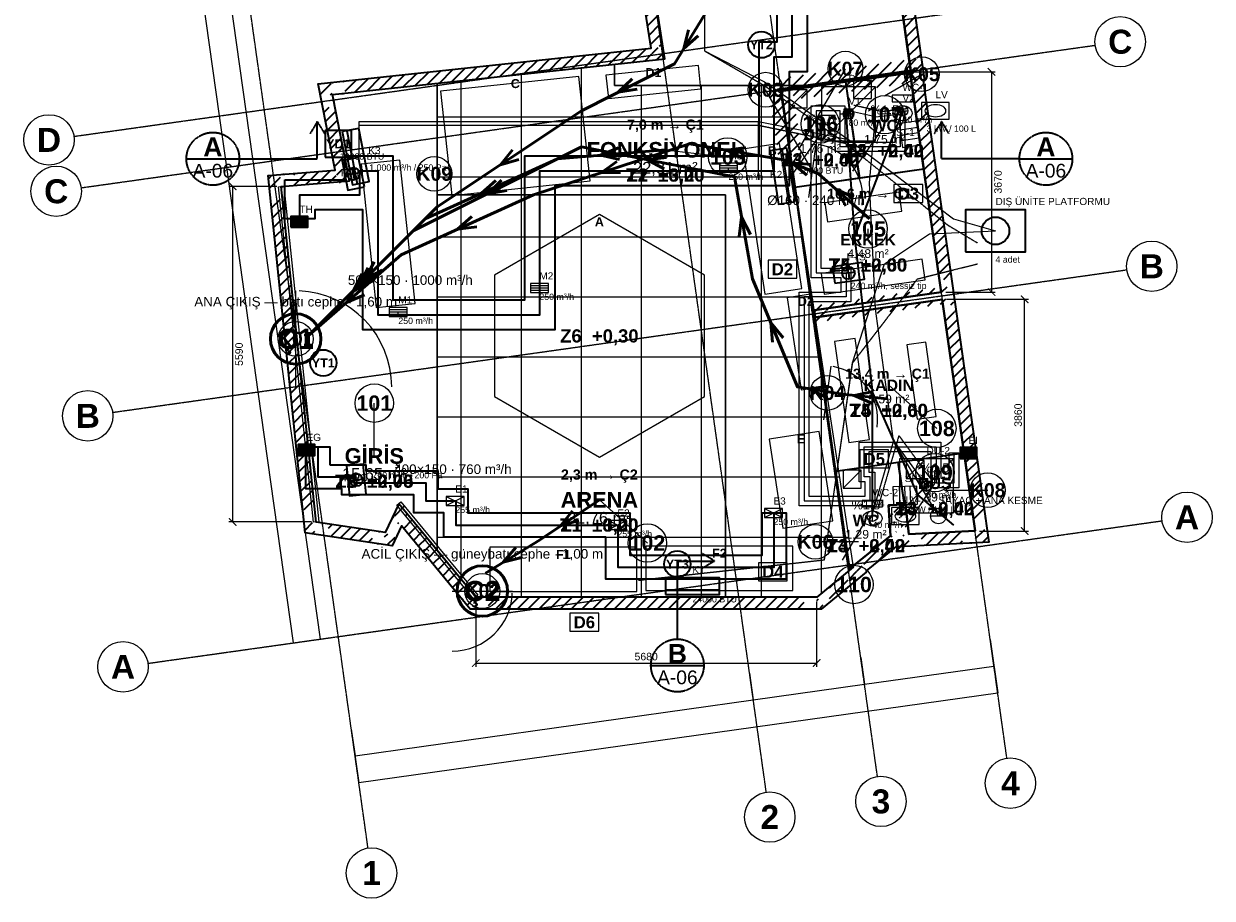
# Model space of a CAD drawing. Header units: millimetres. Extents: x -4770 to 15512, y -5017 to 16972.
# Tile 1 of 2: x -4291 to 15512, y -5017 to 9550. Entities that reach past the tile are written whole.
import ezdxf
from ezdxf.enums import TextEntityAlignment as Align

# ---------------------------------------------------------------- set-up
doc = ezdxf.new("R2010")
doc.units = ezdxf.units.MM
doc.linetypes.add('DASHDOT', pattern=[3.556, 2.54, -0.508, 0, -0.508])
doc.linetypes.add('DASHED', pattern=[1.524, 1.27, -0.254])
for name, color, linetype, lineweight in [('A-CEPHE', 5, 'Continuous', 25), ('A-DUVAR-MEVCUT', 8, 'Continuous', 35), ('A-DUVAR-YENI', 1, 'Continuous', 35), ('A-EKIPMAN', 9, 'Continuous', 18), ('A-KAPI', 8, 'Continuous', 18), ('A-KESIT-HAT', 1, 'DASHDOT', 35), ('A-MAHAL', 250, 'Continuous', 18), ('A-MOBILYA', 9, 'Continuous', 18), ('A-TAVAN-KAPAK', 150, 'Continuous', 18), ('A-TAVAN-SINIR', 150, 'Continuous', 25), ('A-TAVAN-YAZI', 150, 'Continuous', 13), ('A-YANGIN-EKIP', 1, 'Continuous', 35), ('A-YANGIN-KACIS', 3, 'Continuous', 50), ('A-YAZI', 7, 'Continuous', 13), ('A-ZEMIN-DERZ', 253, 'Continuous', 13), ('A-ZEMIN-SINIR', 30, 'Continuous', 25), ('A-ZEMIN-YAZI', 30, 'Continuous', 13), ('G-AKS-BALON', 8, 'Continuous', 25), ('G-AKS-HAT', 8, 'DASHDOT', 18), ('G-OLCU', 7, 'Continuous', 13), ('G-OLCU-ZINCIR', 7, 'Continuous', 13), ('M-HAVA-BESLEME', 3, 'Continuous', 35), ('M-HAVA-BRANSMAN', 3, 'DASHED', 18), ('M-HAVA-CIHAZ', 2, 'Continuous', 35), ('M-HAVA-EGZOZ', 1, 'Continuous', 35), ('M-HAVA-ISLAK', 6, 'Continuous', 25), ('M-HAVA-MENFEZ', 3, 'Continuous', 25), ('M-KLIMA-BAKIR', 4, 'Continuous', 25), ('M-KLIMA-DIS', 4, 'Continuous', 35), ('M-KLIMA-DRENAJ', 4, 'DASHED', 18), ('M-KLIMA-IC', 4, 'Continuous', 35), ('M-SIHHI-CIHAZ', 8, 'Continuous', 25), ('M-SIHHI-PIS', 8, 'Continuous', 35), ('M-SIHHI-SICAK', 30, 'DASHED', 25), ('M-SIHHI-TEMIZ', 5, 'Continuous', 25), ('M-YAZI', 7, 'Continuous', 13)]:
    doc.layers.add(name, color=color, linetype=linetype, lineweight=lineweight)
doc.styles.add('GYM', font='arial.ttf')
doc.styles.add('GYM-B', font='arialbd.ttf')
doc.styles.add('OpenSansCondensed-Light', font='OpenSansCondensed-Light.ttf')
doc.dimstyles.new('EZDXF', dxfattribs={"dimtxt": 0.25, "dimasz": 0.175, "dimexe": 0.375, "dimexo": 0.125, "dimgap": 0.1, "dimtad": 1, "dimlfac": 100, "dimzin": 12, "dimdsep": 46, "dimtxsty": 'OpenSansCondensed-Light', "dimblk": 'ARCHTICK', "dimcen": 2.5, "dimazin": 3, "dimtfac": 0.5, "dimtmove": 2, "dimatfit": 3})
doc.dimstyles.new('GYM-50', dxfattribs={"dimscale": 50, "dimtxt": 2.5, "dimasz": 2.5, "dimexe": 1.25, "dimexo": 1.5, "dimgap": 0.9, "dimtad": 1, "dimdec": 0, "dimtxsty": 'GYM', "dimblk": 'ARCHTICK', "dimcen": 2.5, "dimclrd": 7, "dimclre": 7, "dimclrt": 7, "dimazin": 3, "dimtfac": 1, "dimtmove": 0, "dimatfit": 3, "dimlwd": 18, "dimlwe": 13})

# ---------------------------------------------------------------- blocks, each defined once
blk = doc.blocks.new('_ARCHTICK')
at = {"color": 0, "linetype": 'BYBLOCK', "const_width": 0.15}
blk.add_lwpolyline([(-0.5, -0.5), (0.5, 0.5)], dxfattribs=at)
blk = doc.blocks.new('M_MENFEZ_BESLEME')
for p, q in [((-150, 40), (150, 40)), ((-150, 0), (150, 0)), ((-150, -40), (150, -40))]:
    blk.add_line(p, q)
blk.add_lwpolyline([(-150, -75), (150, -75), (150, 75), (-150, 75)], close=True)
at = {"style": 'GYM'}
for tag, p, height in [('KOD', (0, 140), 120), ('DEBI', (0, -200), 105)]:
    blk.add_attdef(tag, p, '', height=height, dxfattribs=at)
blk = doc.blocks.new('M_MENFEZ_EGZOZ')
for p, q in [((-150, -75), (150, 75)), ((-150, 75), (150, -75))]:
    blk.add_line(p, q)
blk.add_lwpolyline([(-150, -75), (150, -75), (150, 75), (-150, 75)], close=True)
at = {"style": 'GYM'}
for tag, p, height in [('KOD', (0, 140), 120), ('DEBI', (0, -200), 105)]:
    blk.add_attdef(tag, p, '', height=height, dxfattribs=at)
blk = doc.blocks.new('M_VALF')
for p, q in [((-90, 0), (90, 0)), ((0, -90), (0, 90))]:
    blk.add_line(p, q)
blk.add_circle((0, 0), 90)
at = {"style": 'GYM'}
for tag, p, height in [('KOD', (0, 150), 120), ('DEBI', (0, -200), 105)]:
    blk.add_attdef(tag, p, '', height=height, dxfattribs=at)
blk = doc.blocks.new('M_FAN')
for q in [(-105, 0), (0, 105), (105, 0), (0, -105)]:
    blk.add_line((0, 0), q)
blk.add_lwpolyline([(-250, -140), (250, -140), (250, 140), (-250, 140)], close=True)
blk.add_circle((0, 0), 105)
at = {"style": 'GYM'}
for tag, p, height in [('KOD', (0, 210), 120), ('TANIM', (0, -270), 105)]:
    blk.add_attdef(tag, p, '', height=height, dxfattribs=at)
blk = doc.blocks.new('M_PANJUR')
for p, q in [((-140, 64), (140, 64)), ((-140, 32), (140, 32)), ((-140, 0), (140, 0)), ((-140, -32), (140, -32)), ((-140, -64), (140, -64))]:
    blk.add_line(p, q)
blk.add_lwpolyline([(-140, -90), (140, -90), (140, 90), (-140, 90)], close=True)
at = {"style": 'GYM'}
blk.add_attdef('KOD', (0, 150), '', height=120, dxfattribs=at)
blk = doc.blocks.new('M_KLIMA_IC')
blk.add_line((-450, -60), (450, -60))
blk.add_lwpolyline([(-450, -140), (450, -140), (450, 140), (-450, 140)], close=True)
at = {"style": 'GYM'}
for tag, p, height in [('KOD', (0, 215), 120), ('KAPASITE', (0, -270), 105)]:
    blk.add_attdef(tag, p, '', height=height, dxfattribs=at)
blk = doc.blocks.new('M_KLIMA_DIS')
blk.add_lwpolyline([(-500, -350), (500, -350), (500, 350), (-500, 350)], close=True)
blk.add_circle((0, 0), 230)
at = {"style": 'GYM'}
for tag, p, height in [('KOD', (0, 430), 120), ('ADET', (0, -530), 105)]:
    blk.add_attdef(tag, p, '', height=height, dxfattribs=at)
blk = doc.blocks.new('M_KLOZET')
blk.add_lwpolyline([(-170, 150), (170, 150), (170, 260), (-170, 260)], close=True)
blk.add_ellipse((0, -40), major_axis=(160, 0), ratio=0.78)
at = {"style": 'GYM'}
blk.add_attdef('KOD', (0, 330), '', height=120, dxfattribs=at)
blk = doc.blocks.new('M_LAVABO')
blk.add_lwpolyline([(-230, -140), (230, -140), (230, 140), (-230, 140)], close=True)
blk.add_ellipse((0, 0), major_axis=(170, 0), ratio=0.62)
at = {"style": 'GYM'}
blk.add_attdef('KOD', (0, 210), '', height=120, dxfattribs=at)
blk = doc.blocks.new('M_DUS')
blk.add_line((-450, -450), (450, 450))
blk.add_lwpolyline([(-450, -450), (450, -450), (450, 450), (-450, 450)], close=True)
blk.add_circle((0, 0), 80)
at = {"style": 'GYM'}
blk.add_attdef('KOD', (0, 530), '', height=120, dxfattribs=at)
blk = doc.blocks.new('M_SUZGEC')
blk.add_lwpolyline([(-75, -75), (75, -75), (75, 75), (-75, 75)], close=True)
blk.add_circle((0, 0), 42)
blk = doc.blocks.new('M_ISITICI')
for p, q in [((-90, -150), (-90, 150)), ((0, -150), (0, 150)), ((90, -150), (90, 150))]:
    blk.add_line(p, q)
blk.add_lwpolyline([(-200, -150), (200, -150), (200, 150), (-200, 150)], close=True)
at = {"style": 'GYM'}
for tag, p, height in [('KOD', (0, 225), 120), ('GUC', (0, -285), 105)]:
    blk.add_attdef(tag, p, '', height=height, dxfattribs=at)
blk = doc.blocks.new('M_SAYAC')
blk.add_line((-130, 0), (130, 0))
blk.add_circle((0, 0), 130)
at = {"style": 'GYM'}
blk.add_attdef('KOD', (0, 200), '', height=120, dxfattribs=at)

msp = doc.modelspace()

# ---------------------------------------------------------------- hatches: boundary and pattern name
at = {"layer": 'A-DUVAR-MEVCUT'}
h = msp.add_hatch(dxfattribs=at)
h.set_pattern_fill('ANSI31', scale=40)
h.paths.add_polyline_path([(11012, 4959), (11563, 1104), (11760.98784, 1132.29865), (11209.98784, 4987.29865)])
h.paths.add_polyline_path([(11353, 1092.99729), (11563, 1104), (11532.98444, 1314), (11735.01704, 1314), (11773, 1048.25716), (11773, 914.72839), (11377.37373, 894), (11353, 894)])
h.paths.add_polyline_path([(11563, 1104), (10456, 1046), (10466.46442, 846.27395), (11573.46442, 904.27395)])
h.paths.add_polyline_path([(10432.29032, 1256), (10456, 1046), (10666, 1057.00271), (10666, 856.72839), (10278.39157, 836.42009), (10275.47486, 862.25383), (10246, 838.72565), (10246, 1256)])
h.paths.add_polyline_path([(10456, 1046), (10400, 1542), (10201.26266, 1519.56191), (10257.26266, 1023.56191)])
h.paths.add_polyline_path([(10190, 1332), (10190, 1534.60563), (10400, 1542), (10423.70968, 1332)])
h.paths.add_polyline_path([(10400, 1542), (10116, 1532), (10123.03789, 1332.12387), (10407.03789, 1342.12387)])
h.paths.add_polyline_path([(10326, 1322), (10129.89105, 1322), (10116, 1532), (10326, 1539.39437)])
h.paths.add_polyline_path([(10116, 1532), (10150, 1018), (10349.56388, 1031.20072), (10315.56388, 1545.20072)])
h.paths.add_polyline_path([(9940, 850.36842), (10150, 1018), (10136.10895, 1228), (10360, 1228), (10360, 840.69587), (10278.39157, 836.42009), (10275.47486, 862.25383), (10207.50852, 808), (9940, 808)])
h.paths.add_polyline_path([(10150, 1018), (9527.47436, 521.07164), (9652.24609, 364.7642), (10274.77173, 861.69256)])
h.paths.add_polyline_path([(9317.47436, 322.81752), (9531, 498), (9527.47436, 521.07164), (9737.47436, 688.70322), (9737.47436, 408.70048), (9618.47696, 311.07164), (9317.47436, 311.07164)])
h.paths.add_polyline_path([(9527.47436, 521.07164), (9531, 498), (9728.70495, 528.21182), (9725.17931, 551.28346)])
h.paths.add_polyline_path([(9321, 325.71005), (9531, 498), (9527.47436, 521.07164), (9741, 691.51754), (9741, 411.59301), (9590.35551, 288), (9321, 288)])
h.paths.add_polyline_path([(9531, 498), (8924, 0), (9050.85552, -154.62108), (9657.85552, 343.37892)])
h.paths.add_polyline_path([(9134, -86.40699), (8995.54426, -200), (8714, -200), (8714, 0), (8924, 0), (9134, 172.28995)])
h.paths.add_polyline_path([(8924, 0), (3241, 0), (3241, -200), (8924, -200)])
h.paths.add_polyline_path([(3067.59807, 210), (3241, 0), (3451, 0), (3451, -200), (3146.77475, -200), (3031, -59.78993), (3031, 210)])
h.paths.add_polyline_path([(3241, 0), (1957, 1555), (1802.78013, 1427.65703), (3086.78013, -127.34297)])
h.paths.add_polyline_path([(1858.5625, 1345), (1957, 1555), (2130.40193, 1345)])
h.paths.add_polyline_path([(1957, 1555), (1732, 1075), (1913.09179, 990.11322), (2138.09179, 1470.11322)])
h.paths.add_polyline_path([(1522, 904.11387), (1522, 1106.32697), (1732, 1075), (1830.4375, 1285), (1942, 1285), (1942, 1051.78408), (1854.44496, 865), (1784.19936, 865)])
h.paths.add_polyline_path([(1732, 1075), (579, 1247), (549.49132, 1049.18888), (1702.49132, 877.18888)])
h.paths.add_polyline_path([(557.26033, 1457), (579, 1247), (789, 1215.67303), (789, 1037), (631.19936, 1037), (396.03926, 1072.08026), (369, 1333.27294), (369, 1457)])
h.paths.add_polyline_path([(579, 1247), (0, 6840), (-198.93685, 6819.40561), (380.06315, 1226.40561)])
h.paths.add_polyline_path([(210, 6856.82218), (0, 6840), (21.73967, 6630), (-179.32916, 6630), (-210, 6926.27294), (-210, 7023.81848), (116.83741, 7050), (210, 7050)])
h.paths.add_polyline_path([(0, 6840), (1136, 6931), (1120.03003, 7130.36138), (-15.96997, 7039.36138)])
h.paths.add_polyline_path([(1094.75781, 7141), (1136, 6931), (926, 6914.17782), (926, 7141)])
h.paths.add_polyline_path([(1136, 6931), (853, 8372), (656.74886, 8333.45796), (939.74886, 6892.45796)])
h.paths.add_polyline_path([(1063, 8394.4824), (853, 8372), (894.24219, 8162), (690.42172, 8162), (643, 8403.46539), (643, 8550.6605), (935.73101, 8582), (1063, 8582)])
h.paths.add_polyline_path([(853, 8372), (6392, 8965), (6370.70986, 9163.8636), (831.70986, 8570.8636)])
h.paths.add_polyline_path([(6359.19864, 9175), (6392, 8965), (6182, 8942.5176), (6182, 9175)])
h.paths.add_polyline_path([(6392, 8965), (5840, 12499), (5642.39599, 12468.13486), (6194.39599, 8934.13486)])
h.paths.add_polyline_path([(6050, 12524.49073), (5840, 12499), (5872.80136, 12289), (5670.37631, 12289), (5630, 12547.49617), (5630, 12674.9773), (5910.28884, 12709), (6050, 12709)])
h.paths.add_polyline_path([(5840, 12499), (9885, 12990), (9860.90001, 13188.54267), (5815.90001, 12697.54267)])
h.paths.add_polyline_path([(9915.16355, 12780), (9885, 12990), (9675, 12964.50927), (9675, 13165.9773), (9955.28884, 13200), (10056.88905, 13200), (10095, 12934.6698), (10095, 12780)])
h.paths.add_polyline_path([(9885, 12990), (10491, 8771), (10688.96826, 8799.43536), (10082.96826, 13018.43536)])
h.paths.add_polyline_path([(10500.33896, 8561), (10473, 8753), (10281, 8725.32836), (10281, 8741.19293), (10491, 8771), (10460.83645, 8981), (10662.88905, 8981), (10701, 8715.6698), (10701, 8598.80247), (10697.05334, 8598.24229), (10701, 8570.52514), (10701, 8561)])
h.paths.add_polyline_path([(10491, 8771), (8314, 8462), (8342.10598, 8263.98471), (10519.10598, 8572.98471)])
h.paths.add_polyline_path([(8524, 8472.10401), (8329, 8444), (8356.21177, 8252), (8346.09066, 8252), (8314, 8462), (8524, 8491.80707)])
h.paths.add_polyline_path([(8314, 8462), (8485.61987, 7338.92633), (8683.32482, 7369.13815), (8511.70495, 8492.21182)])
h.paths.add_polyline_path([(8455.85699, 7548.92633), (8485.61987, 7338.92633), (8453.52921, 7548.92633)])
h.paths.add_polyline_path([(8485.61987, 7338.92633), (8329, 8444), (8130.97892, 8415.93487), (8287.59879, 7310.8612)])
h.paths.add_polyline_path([(8539, 8474.26586), (8329, 8444), (8358.76288, 8234), (8348.84129, 8234), (8314, 8462), (8539, 8493.93615)])
h.paths.add_polyline_path([(8329, 8444), (10473, 8753), (10444.47015, 8950.95466), (8300.47015, 8641.95466)])
h.paths.add_polyline_path([(10502.90199, 8543), (10473, 8753), (10263, 8722.73414), (10263, 8738.63803), (10491, 8771), (10463.4219, 8963), (10665.4745, 8963), (10683, 8840.98663), (10683, 8543)])
h.paths.add_polyline_path([(10473, 8753), (10996, 5080), (11194.00282, 5108.1937), (10671.00282, 8781.1937)])
h.paths.add_polyline_path([(11024.72088, 4870), (11012, 4959), (10786, 4926.84981), (10786, 5050.16768), (10996, 5080), (10966.09801, 5290), (11168.11534, 5290), (11206, 5023.93814), (11206, 4870)])
h.paths.add_polyline_path([(10996, 5080), (8876.81642, 4778.95156), (8904.94574, 4580.93959), (11024.12932, 4881.98803)])
h.paths.add_polyline_path([(9086.81642, 4685.12827), (8895.31677, 4657.88601), (8876.81642, 4778.95156), (9086.81642, 4808.78389)])
h.paths.add_polyline_path([(8876.81642, 4778.95156), (8895.31677, 4657.88601), (9093.02171, 4688.09783), (9074.52136, 4809.16338)])
h.paths.add_polyline_path([(9105.31677, 4687.76008), (8895.31677, 4657.88601), (8876.81642, 4778.95156), (9105.31677, 4811.41202)])
h.paths.add_polyline_path([(8895.31677, 4657.88601), (11012, 4959), (10983.8321, 5157.00649), (8867.14886, 4855.8925)])
h.paths.add_polyline_path([(11042.01556, 4749), (11012, 4959), (10802, 4929.12593), (10802, 5052.44061), (10996, 5080), (10983.32725, 5169), (11185.34458, 5169), (11222, 4911.57103), (11222, 4910.09728), (11221.04179, 4909.96115), (11222, 4903.25716), (11222, 4749)])

# ---------------------------------------------------------------- linework, layer by layer
at = {"layer": 'A-CEPHE'}
for points in [[(-44.75972, 6835.35588), (44.75972, 6844.64412), (624.75972, 1254.64412), (535.24028, 1245.35588)], [(3274.7883, 28.54425), (3205.2117, -28.54425), (1925.2117, 1531.45575), (1994.7883, 1588.54425)]]:
    msp.add_lwpolyline(points, close=True, dxfattribs=at)
at = {"layer": 'A-DUVAR-MEVCUT'}
msp.add_lwpolyline([(11221.04179, 4909.96115), (11791.94357, 915.72091), (10278.39157, 836.42009), (10275.47486, 862.25383), (9742.65371, 436.93168), (9745.91018, 415.62146), (8995.54426, -200), (3146.77475, -200), (2003.97522, 1183.99787), (1849.85398, 855.2059), (396.03926, 1072.08026), (-220.01508, 7023.01622), (896.54259, 7112.45878), (614.68743, 8547.62938), (6162.00312, 9141.51965), (5610.45834, 12672.60525), (10055.14799, 13212.12135), (10717.45096, 8601.13749), (10697.05334, 8598.24229), (11222.20569, 4910.1265)], close=True, dxfattribs=at)
msp.add_lwpolyline([(9885, 12990), (10491, 8771), (8314, 8462), (8485.61987, 7338.92633), (8329, 8444), (10473, 8753), (10996, 5080), (8876.81642, 4778.95156), (8895.31677, 4657.88601), (11012, 4959), (11563, 1104), (10456, 1046), (10400, 1542), (10116, 1532), (10150, 1018), (9527.47436, 521.07164), (9531, 498), (8924, 0), (3241, 0), (1957, 1555), (1732, 1075), (579, 1247), (0, 6840), (1136, 6931), (853, 8372), (6392, 8965), (5840, 12499)], dxfattribs=at)
at = {"layer": 'A-DUVAR-YENI'}
for points in [[(10473, 8753), (8329, 8444), (8849, 4775), (10996, 5080)], [(10475.81937, 8733.19972), (10704.18837, 7129.37691), (9632.65354, 6976.80062), (9404.28454, 8580.62343)], [(9403.29452, 8580.48246), (9631.66352, 6976.65965), (8558.61802, 6823.86825), (8331.29042, 8427.83935)], [(11012, 4959), (8868, 4654), (9466, 472), (10150, 1018), (10116, 1532), (10400, 1542), (10456, 1046), (11563, 1104)], [(11377.47369, 2402.01073), (11563, 1104), (10456, 1046), (10400, 1542), (10381.78418, 1541.3586), (10281.13339, 2245.24089)], [(10280.14346, 2245.09933), (10380.77907, 1541.32321), (10116, 1532), (10150, 1018), (9496.83309, 496.61238), (9463.16892, 491.79861), (9233.85158, 2095.4861)]]:
    msp.add_lwpolyline(points, close=True, dxfattribs=at)
at = {"layer": 'A-EKIPMAN'}
for points in [[(6991.3334, 8468.45876), (6949.89041, 8856.25055), (5408.6666, 8691.54124), (5450.10959, 8303.74945)], [(4960.45095, 8673.31202), (2653.58692, 8426.77938), (2839.54905, 6686.68798), (5146.41308, 6933.22062)], [(8301.8949, 7552.8534), (7689.02869, 7459.07169), (8058.1051, 5047.1466), (8670.97131, 5140.92831)], [(5300, 6369.88661), (3550.72689, 5359.9433), (3550.72689, 3340.0567), (5300, 2330.11339), (7049.27311, 3340.0567), (7049.27311, 5359.9433)], [(8815.52917, 5045.57862), (8430.01656, 4986.5869), (8664.47083, 3454.42138), (9049.98344, 3513.4131)], [(9188.61305, 1272.15913), (8961.72182, 2754.89996), (8131.38695, 2627.84087), (8358.27818, 1145.10004)], [(5925, 90), (5925, 830), (3475, 830), (3475, 90)], [(8525, 110), (8525, 850), (6075, 850), (6075, 110)]]:
    msp.add_lwpolyline(points, close=True, dxfattribs=at)
at = {"layer": 'A-KAPI'}
for p, q in [((8787.3721, 6654.37937), (8912.6279, 7545.62063)), ((240, 3500), (240, 5100)), ((9037.3721, 2954.37937), (9162.6279, 3845.62063)), ((2850, 100), (3850, 100))]:
    msp.add_line(p, q, dxfattribs=at)
for centre, radius, start, end in [((8787.3721, 6654.37937), 900, -8, 80), ((240, 3500), 1600, 0, 88), ((9037.3721, 2954.37937), 900, -8, 80), ((2850, 100), 1000, -90, -2)]:
    msp.add_arc(centre, radius, start, end, dxfattribs=at)
at = {"layer": 'A-KESIT-HAT'}
for p, q in [((600, 7920), (480, 7720)), ((600, 7300), (600, 7920)), ((600, 7920), (720, 7720)), ((11000, 7920), (10880, 7720)), ((11000, 7300), (11000, 7920)), ((11000, 7920), (11120, 7720)), ((-1580, 7300), (-700, 7300)), ((-700, 7300), (600, 7300)), ((12300, 7300), (11000, 7300)), ((12300, 7300), (13180, 7300)), ((6600, -700), (6600, 600)), ((6600, 600), (7220, 600)), ((7220, 600), (7020, 720)), ((7220, 600), (7020, 480)), ((6160, -1140), (7040, -1140))]:
    msp.add_line(p, q, dxfattribs=at)
for centre in [(-1140, 7300), (12740, 7300), (6600, -1140)]:
    msp.add_circle(centre, 440, dxfattribs=at)
at = {"layer": 'A-MAHAL'}
for p, q in [((8620, 7450), (9400, 8800.99963)), ((10050, 8350), (10673.53829, 8710)), ((8850, 7100), (8070, 8450.99963)), ((10054.23645, 7855.00017), (10054.23645, 8035.00017)), ((8981.23664, 7702.2495), (8981.23664, 7882.2495)), ((6400, 7450), (7439.23048, 7330)), ((2550, 7050), (2550, 7050)), ((9777.09054, 5951.43909), (9777.09054, 6131.43909)), ((240, 4300), (240, 4300)), ((9100, 3400), (9100, 3400)), ((10122.70129, 3528.50033), (10922.70129, 2808.50033)), ((1550, 2350), (1550, 3230)), ((10890.77574, 1893.62044), (10890.77574, 2073.62044)), ((5300, 1620), (6100, 900)), ((11050, 1780), (11770, 1780)), ((9620, 920), (8900, 920)), ((3350, 100), (3350, 100))]:
    msp.add_line(p, q, dxfattribs=at)
for points in [[(10207.46134, 6570), (10687.46134, 6570), (10687.46134, 6870), (10207.46134, 6870)], [(8110, 5310), (8590, 5310), (8590, 5610), (8110, 5610)], [(9640, 2150), (10120, 2150), (10120, 2450), (9640, 2450)], [(7950, 270), (8430, 270), (8430, 570), (7950, 570)], [(4810, -570), (5290, -570), (5290, -270), (4810, -270)]]:
    msp.add_lwpolyline(points, close=True, dxfattribs=at)
for centre, radius in [((9400, 8800.99963), 290), ((10673.53829, 8710), 290), ((8070, 8450.99963), 290), ((10054.23645, 8035.00017), 320), ((8981.23664, 7882.2495), 320), ((7439.23048, 7330), 320), ((2550, 7050), 290), ((9777.09054, 6131.43909), 320), ((240, 4300), 290), ((9100, 3400), 290), ((1550, 3230), 320), ((10922.70129, 2808.50033), 320), ((10890.77574, 2073.62044), 320), ((11770, 1780), 290), ((6100, 900), 320), ((8900, 920), 290), ((9542.088, 208.58984), 320), ((3350, 100), 290)]:
    msp.add_circle(centre, radius, dxfattribs=at)
at = {"layer": 'A-MOBILYA'}
for points in [[(1977.78546, 7277.39803), (1331.34623, 7209.45452), (1582.21454, 4822.60197), (2228.65377, 4890.54548)], [(9058.45138, 6566.50755), (9103.4583, 6249.68839), (10341.03313, 6425.49665), (10296.02621, 6742.31581)], [(8998.13474, 5391.34292), (9047.36105, 5044.82197), (10730.46282, 5283.9212), (10681.23651, 5630.44215)], [(9561.81032, 4306.5688), (9215.33462, 4257.02493), (9455.97628, 2574.143), (9802.45197, 2623.68687)], [(10737.02973, 4247.3292), (10420.25195, 4202.03195), (10597.19435, 2964.61876), (10913.97212, 3009.91602)]]:
    msp.add_lwpolyline(points, close=True, dxfattribs=at)
at = {"layer": 'A-TAVAN-KAPAK'}
for p, q in [((9534.28454, 8303.19972), (9834.28454, 8603.19972)), ((8461.29042, 8150.48246), (8761.29042, 8450.48246)), ((10411.13339, 1972.01073), (10711.13339, 2272.01073)), ((9363.85158, 1815.09933), (9663.85158, 2115.09933))]:
    msp.add_line(p, q, dxfattribs=at)
for points in [[(9534.28454, 8303.19972), (9834.28454, 8303.19972), (9834.28454, 8603.19972), (9534.28454, 8603.19972)], [(8461.29042, 8150.48246), (8761.29042, 8150.48246), (8761.29042, 8450.48246), (8461.29042, 8450.48246)], [(10411.13339, 1972.01073), (10711.13339, 1972.01073), (10711.13339, 2272.01073), (10411.13339, 2272.01073)], [(9363.85158, 1815.09933), (9663.85158, 1815.09933), (9663.85158, 2115.09933), (9363.85158, 2115.09933)]]:
    msp.add_lwpolyline(points, close=True, dxfattribs=at)
at = {"layer": 'A-TAVAN-SINIR'}
for points in [[(5550, 8520), (5550, 8874.85629), (6392, 8965), (5840, 12499), (9885, 12990), (10491, 8771), (8722.62783, 8520)], [(8924, 0), (7400, 0), (7400, 6700), (2600, 6700), (2600, 8559.03214), (5550, 8874.85629), (5550, 8520), (8722.62783, 8520), (8314, 8462), (9531, 498)], [(10475.81937, 8733.19972), (10704.18837, 7129.37691), (9632.65354, 6976.80062), (9404.28454, 8580.62343)], [(1957, 1555), (1732, 1075), (579, 1247), (0, 6840), (1136, 6931), (853, 8372), (2600, 8559.03214), (2600, 776.28894)], [(9403.29452, 8580.48246), (9631.66352, 6976.65965), (8558.61802, 6823.86825), (8331.29042, 8427.83935)], [(10996, 5080), (8849, 4775), (8558.75834, 6822.87818), (8558.75899, 6822.87824), (10704.32934, 7128.3869)], [(7400, 6700), (7400, 0), (3241, 0), (2600, 776.28894), (2600, 6700)], [(8868, 4654), (11012, 4959), (11377.3322, 2403.00067), (11377.33214, 2403.00066), (9233.71003, 2096.47603)], [(11377.47369, 2402.01073), (11563, 1104), (10456, 1046), (10400, 1542), (10381.78418, 1541.3586), (10281.13339, 2245.24089)], [(10280.14346, 2245.09933), (10380.77907, 1541.32321), (10116, 1532), (10150, 1018), (9496.83309, 496.61238), (9463.16892, 491.79861), (9233.85158, 2095.4861)]]:
    msp.add_lwpolyline(points, close=True, dxfattribs=at)
at = {"layer": 'A-YANGIN-EKIP'}
msp.add_lwpolyline([(730, 7330), (1170, 7330), (1170, 7770), (730, 7770)], close=True, dxfattribs=at)
for centre in [(8000, 9200), (700, 3900), (6600, 550)]:
    msp.add_circle(centre, 220, dxfattribs=at)
at = {"layer": 'A-YANGIN-KACIS'}
for p, q in [((6706.29066, 9136.31669), (6784.97729, 9449.29318)), ((6706.29066, 9136.31669), (6948.48873, 9349.59109)), ((5614.21111, 8409.08688), (5846.45844, 8633.15618)), ((5614.21111, 8409.08688), (5932.54599, 8462.08476)), ((3650.23095, 7200.15396), (3853.53907, 7450.77655)), ((5320.62176, 7360.05181), (5619.78814, 7481.0698)), ((5320.62176, 7360.05181), (5635.69227, 7290.22024)), ((7422.50942, 7444.95154), (7742.32943, 7488.09128)), ((7422.50942, 7444.95154), (7710.46248, 7299.25009)), ((3650.23095, 7200.15396), (3959.7703, 7291.4297)), ((5328.91084, 7069.06701), (5592.08235, 7255.84663)), ((6098.36353, 7284.6346), (6419.21247, 7319.30197)), ((6098.36353, 7284.6346), (6382.36297, 7131.36951)), ((8508.93562, 7234.4451), (8756.31596, 7027.20408)), ((8508.93562, 7234.4451), (8830.20211, 7203.88836)), ((3336.13403, 6725.51547), (3577.06956, 6940.21513)), ((3439.00311, 6719.50155), (3671.82716, 6942.97153)), ((5328.91084, 7069.06701), (5651.59229, 7073.81624)), ((3336.13403, 6725.51547), (3656.31741, 6765.86986)), ((3439.00311, 6719.50155), (3757.47352, 6771.67881)), ((9240.02919, 6794.09189), (9407.76251, 6518.39024)), ((9240.02919, 6794.09189), (9534.47039, 6661.9925)), ((2936.13403, 6125.51547), (3177.06956, 6340.21513)), ((2936.13403, 6125.51547), (3256.31741, 6165.86986)), ((7668.71864, 6327.26104), (7627.97784, 6007.1266)), ((7668.71864, 6327.26104), (7816.57481, 6040.40842)), ((1397.72078, 5297.72078), (1547.92966, 5583.34845)), ((1197.72078, 5097.72078), (1347.92966, 5383.34845)), ((1297.72078, 5197.72078), (1447.92966, 5483.34845)), ((1297.72078, 5197.72078), (1583.34845, 5347.92966)), ((1397.72078, 5297.72078), (1683.34845, 5447.92966)), ((1089.26531, 4906.77947), (1258.77003, 5181.3956)), ((1197.72078, 5097.72078), (1483.34845, 5247.92966)), ((1089.26531, 4906.77947), (1384.55082, 5036.98062)), ((8155.76923, 4566.15385), (8185.91141, 4244.8482)), ((8155.76923, 4566.15385), (8362.69088, 4318.50631)), ((8797.26069, 3468.43829), (9116.70155, 3514.30122)), ((8797.26069, 3468.43829), (9086.44462, 3325.19539)), ((9546.01534, 3359.0917), (9862.61623, 3421.61968)), ((9546.01534, 3359.0917), (9842.30361, 3231.18887)), ((4650.4614, 1184.80914), (4853.19151, 1435.89951)), ((4650.4614, 1184.80914), (4959.78963, 1276.79785)), ((3696.40927, 581.139), (3909.44448, 823.54748)), ((3696.40927, 581.139), (4009.30794, 660.13455))]:
    msp.add_line(p, q, dxfattribs=at)
for points in [[(8050, 11100), (7050, 9700), (6550, 8880), (5000, 8100), (2600, 6500), (450, 4350)], [(9800, 6300), (8950, 7050), (8400, 7280), (6800, 7550), (4200, 6700), (2000, 5700), (450, 4350)], [(10100, 3300), (9350, 3380), (8600, 3500), (7850, 5300), (7550, 7000), (5000, 7500), (2200, 6100), (450, 4350)], [(6400, 7450), (4600, 7300), (2400, 6300), (450, 4350)], [(5300, 1620), (4300, 950), (3400, 400)]]:
    msp.add_lwpolyline(points, dxfattribs=at)
for centre in [(240, 4300), (3350, 100)]:
    msp.add_circle(centre, 420, dxfattribs=at)
at = {"layer": 'A-ZEMIN-DERZ'}
for p, q in [((5000, 6700), (5000, 8815.97382)), ((3000, 6700), (3000, 8601.85575)), ((4000, 6700), (4000, 8708.91479)), ((6000, 6700), (6000, 8520)), ((7000, 6700), (7000, 8520)), ((8000, 0), (8000, 8520)), ((2600, 8000), (8384.59945, 8000)), ((2600, 7000), (8537.4121, 7000)), ((3000, 291.86526), (3000, 6700)), ((4000, 0), (4000, 6700)), ((5000, 0), (5000, 6700)), ((6000, 0), (6000, 6700)), ((7000, 0), (7000, 6700)), ((2600, 6000), (7400, 6000)), ((7400, 6000), (8690.22476, 6000)), ((2600, 5000), (7400, 5000)), ((7400, 5000), (8843.03742, 5000)), ((2600, 4000), (7400, 4000)), ((7400, 4000), (8995.85008, 4000)), ((9000, 62.35255), (9000, 3972.84306)), ((2600, 3000), (7400, 3000)), ((7400, 3000), (9148.66273, 3000)), ((2600, 2000), (7400, 2000)), ((7400, 2000), (9301.47539, 2000)), ((2600, 1000), (7400, 1000)), ((7400, 1000), (9454.28805, 1000)), ((3241, 0), (7400, 0)), ((7400, 0), (8924, 0))]:
    msp.add_line(p, q, dxfattribs=at)
at = {"layer": 'A-ZEMIN-SINIR'}
for p, q in [((9524.28454, 7096.80062), (10054.23645, 7855.00017)), ((8451.29042, 6943.86825), (8981.23664, 7702.2495)), ((10401.13339, 1166), (10890.77574, 1893.62044)), ((9353.85158, 611.79861), (9742.088, 1275))]:
    msp.add_line(p, q, dxfattribs=at)
for points in [[(5550, 8520), (5550, 8874.85629), (6392, 8965), (5840, 12499), (9885, 12990), (10491, 8771), (8722.62783, 8520)], [(8924, 0), (7400, 0), (7400, 6700), (2600, 6700), (2600, 8559.03214), (5550, 8874.85629), (5550, 8520), (8722.62783, 8520), (8314, 8462), (9531, 498)], [(10475.81937, 8733.19972), (10704.18837, 7129.37691), (9632.65354, 6976.80062), (9404.28454, 8580.62343)], [(1957, 1555), (1732, 1075), (579, 1247), (0, 6840), (1136, 6931), (853, 8372), (2600, 8559.03214), (2600, 776.28894)], [(9403.29452, 8580.48246), (9631.66352, 6976.65965), (8558.61802, 6823.86825), (8331.29042, 8427.83935)], [(10996, 5080), (8849, 4775), (8558.75834, 6822.87818), (8558.75899, 6822.87824), (10704.32934, 7128.3869)], [(7400, 6700), (7400, 0), (3241, 0), (2600, 776.28894), (2600, 6700)], [(5300, 6369.88661), (3550.72689, 5359.9433), (3550.72689, 3340.0567), (5300, 2330.11339), (7049.27311, 3340.0567), (7049.27311, 5359.9433)], [(8868, 4654), (11012, 4959), (11377.3322, 2403.00067), (11377.33214, 2403.00066), (9233.71003, 2096.47603)], [(11377.47369, 2402.01073), (11563, 1104), (10456, 1046), (10400, 1542), (10381.78418, 1541.3586), (10281.13339, 2245.24089)], [(10280.14346, 2245.09933), (10380.77907, 1541.32321), (10116, 1532), (10150, 1018), (9496.83309, 496.61238), (9463.16892, 491.79861), (9233.85158, 2095.4861)]]:
    msp.add_lwpolyline(points, close=True, dxfattribs=at)
at = {"layer": 'G-AKS-BALON'}
for centre in [(13978.16993, 9250.74044), (-3870.61491, 7615.41138), (-3750.27797, 6759.16958), (14503.93786, 5509.70723), (-3224.51004, 3018.13636), (15091.55678, 1328.58142), (-2636.89113, -1162.98945), (12148.53164, -3101.41469), (9991.7138, -3404.53567), (8139.34795, -3664.86871), (1503.90208, -4597.41981)]:
    msp.add_circle(centre, 420, dxfattribs=at)
at = {"layer": 'G-AKS-HAT'}
for p, q in [((12090.07894, -2685.5021), (9444.87559, 16136.0977)), ((9933.2611, -2988.62308), (7288.05775, 15832.97672)), ((8080.89524, -3248.95612), (5435.6919, 15572.64368)), ((1445.44938, -4181.50722), (-1199.75397, 14640.09258)), ((-3454.70232, 7673.86408), (13441.92041, 10048.52954)), ((-3334.36538, 6817.62228), (13562.25734, 9192.28774)), ((-2808.59745, 3076.58907), (14088.02527, 5451.25453)), ((-2220.97854, -1104.53675), (14675.64419, 1270.12871))]:
    msp.add_line(p, q, dxfattribs=at)
at = {"layer": 'M-HAVA-BESLEME'}
msp.add_lwpolyline([(60, 6950), (1060, 6950), (1060, 7350), (1860, 7350), (1860, 4950), (4060, 4950), (4060, 7350), (7960, 7350), (7960, 9250), (8260, 9250), (8260, 10100), (8760, 10100), (8760, 8750), (8460, 8750), (8460, 6850), (4560, 6850), (4560, 4450), (1360, 4450), (1360, 6450), (560, 6450), (560, 6300), (60, 6300)], close=True, dxfattribs=at)
msp.add_lwpolyline([(310, 6300), (310, 6700), (1310, 6700), (1310, 7100), (1610, 7100), (1610, 4700), (4310, 4700), (4310, 7100), (8210, 7100), (8210, 9000), (8510, 9000), (8510, 10100)], dxfattribs=at)
at = {"layer": 'M-HAVA-BRANSMAN'}
for p, q in [((9310, 8050), (9450, 8050)), ((9450, 8050), (9450, 8050)), ((10310, 8100), (10350, 8100)), ((10350, 8100), (10350, 8100)), ((7450, 7100), (7450, 7150)), ((7450, 7100), (7450, 7100)), ((4310, 5150), (4300, 5150)), ((4300, 5150), (4300, 5150)), ((1950, 4700), (1950, 4750)), ((1950, 4700), (1950, 4700)), ((10910, 1900), (10750, 1900)), ((10750, 1900), (10750, 1850)), ((2900, 1600), (2900, 1600)), ((2900, 1600), (2900, 1600)), ((9810, 1600), (9850, 1600)), ((9850, 1600), (9850, 1350)), ((8210, 1400), (8200, 1400)), ((8200, 1400), (8200, 1400)), ((5600, 1200), (5600, 1200)), ((5600, 1200), (5600, 1200))]:
    msp.add_line(p, q, dxfattribs=at)
at = {"layer": 'M-HAVA-EGZOZ'}
msp.add_lwpolyline([(810, 2200), (1410, 2200), (1410, 2100), (2610, 2100), (2610, 1800), (3110, 1800), (3110, 1400), (5810, 1400), (5810, 700), (8010, 700), (8010, 1400), (8410, 1400), (8410, 300), (5410, 300), (5410, 1000), (2710, 1000), (2710, 1400), (2210, 1400), (2210, 1700), (1010, 1700), (1010, 1800), (410, 1800), (410, 2500), (810, 2500)], close=True, dxfattribs=at)
msp.add_lwpolyline([(610, 2500), (610, 2000), (1210, 2000), (1210, 1900), (2410, 1900), (2410, 1600), (2910, 1600), (2910, 1200), (5610, 1200), (5610, 500), (8210, 500), (8210, 1400)], dxfattribs=at)
at = {"layer": 'M-HAVA-ISLAK'}
msp.add_lwpolyline([(10390, 7420), (9230, 7420), (9230, 8020), (8990, 8020), (8990, 5480), (9490, 5480), (9490, 4920), (8790, 4920), (8790, 1680), (9730, 1680), (9730, 1920), (9630, 1920), (9630, 2580), (10990, 2580), (10990, 1980), (11130, 1980), (11130, 2400), (11290, 2400), (11290, 1820), (10830, 1820), (10830, 2420), (9790, 2420), (9790, 2080), (9890, 2080), (9890, 1520), (8630, 1520), (8630, 5080), (9330, 5080), (9330, 5320), (8830, 5320), (8830, 8180), (9390, 8180), (9390, 7580), (10230, 7580), (10230, 8100), (10390, 8100)], close=True, dxfattribs=at)
msp.add_lwpolyline([(10310, 8100), (10310, 7500), (9310, 7500), (9310, 8100), (8910, 8100), (8910, 5400), (9410, 5400), (9410, 5000), (8710, 5000), (8710, 1600), (9810, 1600), (9810, 2000), (9710, 2000), (9710, 2500), (10910, 2500), (10910, 1900), (11210, 1900), (11210, 2400)], dxfattribs=at)
at = {"layer": 'M-KLIMA-BAKIR'}
for points in [[(7050, 11900), (7050, 9100), (8050, 8580), (9450, 7620), (11200, 6300), (11900, 6100)], [(1300, 7350), (1300, 7920), (5950, 7920), (7950, 7920), (9450, 7620), (11200, 6300), (11900, 6100)], [(7950, 6950), (7950, 7920), (9450, 7620), (11200, 6300), (11900, 6100)], [(5950, 280), (9050, 620), (9520, 3900), (10050, 5550), (10800, 6050), (11900, 6100)]]:
    msp.add_lwpolyline(points, dxfattribs=at)
at = {"layer": 'M-KLIMA-DRENAJ'}
for points in [[(7050, 11900), (7050, 9100), (8050, 8520), (9400, 7560), (11100, 6200), (11600, 5900)], [(1300, 7350), (1300, 7860), (5950, 7860), (7950, 7860), (9400, 7560), (11100, 6200), (11600, 5900)], [(7950, 6950), (7950, 7860), (9400, 7560), (11100, 6200), (11600, 5900)], [(5950, 280), (9050, 620), (9520, 3900), (10600, 5300), (11600, 5550)]]:
    msp.add_lwpolyline(points, dxfattribs=at)
at = {"layer": 'M-SIHHI-PIS'}
for points in [[(9400, 8150), (9550, 6000), (9850, 3400), (10600, 1700), (11200, 1200)], [(9450, 8050), (9400, 8150)], [(10350, 8100), (9550, 6000)], [(9850, 1350), (9850, 3400)], [(10750, 1850), (10600, 1700)]]:
    msp.add_lwpolyline(points, dxfattribs=at)
at = {"layer": 'M-SIHHI-SICAK'}
for points in [[(9990, 8090), (9540, 8190)], [(9990, 8090), (10440, 8140)], [(10290, 2690), (9940, 1490)], [(10290, 2690), (10840, 1940)]]:
    msp.add_lwpolyline(points, dxfattribs=at)
at = {"layer": 'M-SIHHI-TEMIZ'}
for points in [[(9900, 8000), (9450, 8100)], [(10950, 1350), (10200, 2600), (9900, 4800), (9800, 6900), (9900, 8000)], [(9900, 8000), (10350, 8050)], [(10200, 2600), (9850, 1400)], [(10200, 2600), (10750, 1850)]]:
    msp.add_lwpolyline(points, dxfattribs=at)

# ---------------------------------------------------------------- block references
at = {"layer": 'M-HAVA-CIHAZ'}
ref = msp.add_blockref('M_FAN', (1200, 7050), dxfattribs=dict(at, rotation=101.1))
ref.add_attrib('KOD', 'F-TH', (993.92854, 7009.57039), dxfattribs={"layer": '0', "height": 120, "style": 'GYM'})
ref.add_attrib('TANIM', '1.000 m³/h / 250 Pa', (1464.94902, 7101.98093), dxfattribs={"layer": '0', "height": 105, "style": 'GYM'})
for p, values in [((300, 6250), {'KOD': 'TH'}), ((420, 2450), {'KOD': 'EG'}), ((11450, 2400), {'KOD': 'EI'})]:
    msp.add_blockref('M_PANJUR', p, dxfattribs=at).add_auto_attribs(values)
ref = msp.add_blockref('M_FAN', (9450, 5400), dxfattribs=dict(at, rotation=8.1))
ref.add_attrib('KOD', 'F-IS', (9420.41074, 5607.90497), dxfattribs={"layer": '0', "height": 120, "style": 'GYM'})
ref.add_attrib('TANIM', '240 m³/h, sessiz tip', (9488.04333, 5132.69361), dxfattribs={"layer": '0', "height": 105, "style": 'GYM'})
ref = msp.add_blockref('M_FAN', (1250, 1950), dxfattribs=dict(at, rotation=95.9))
ref.add_attrib('KOD', 'F-EG', (1041.11241, 1928.41357), dxfattribs={"layer": '0', "height": 120, "style": 'GYM'})
ref.add_attrib('TANIM', '760 m³/h / 200 Pa', (1518.56976, 1977.75398), dxfattribs={"layer": '0', "height": 105, "style": 'GYM'})
at = {"layer": 'M-HAVA-MENFEZ'}
for name, p, values in [('M_VALF', (9450, 8050), {'KOD': 'V1', 'DEBI': '80 m³/h'}), ('M_VALF', (10350, 8100), {'KOD': 'V2', 'DEBI': '40 m³/h'}), ('M_MENFEZ_BESLEME', (7450, 7150), {'KOD': 'M3', 'DEBI': '250 m³/h'}), ('M_MENFEZ_BESLEME', (4300, 5150), {'KOD': 'M2', 'DEBI': '250 m³/h'}), ('M_MENFEZ_BESLEME', (1950, 4750), {'KOD': 'M1', 'DEBI': '250 m³/h'}), ('M_VALF', (10750, 1850), {'KOD': 'V3', 'DEBI': '80 m³/h'}), ('M_MENFEZ_EGZOZ', (2900, 1600), {'KOD': 'E1', 'DEBI': '255 m³/h'}), ('M_MENFEZ_EGZOZ', (8200, 1400), {'KOD': 'E3', 'DEBI': '250 m³/h'}), ('M_VALF', (9850, 1350), {'KOD': 'V4', 'DEBI': '40 m³/h'}), ('M_MENFEZ_EGZOZ', (5600, 1200), {'KOD': 'E2', 'DEBI': '255 m³/h'})]:
    msp.add_blockref(name, p, dxfattribs=at).add_auto_attribs(values)
at = {"layer": 'M-KLIMA-DIS'}
msp.add_blockref('M_KLIMA_DIS', (11900, 6100), dxfattribs=at).add_auto_attribs({'KOD': 'DIŞ ÜNİTE PLATFORMU', 'ADET': '4 adet'})
at = {"layer": 'M-KLIMA-IC'}
ref = msp.add_blockref('M_KLIMA_IC', (1239, 7338), dxfattribs=dict(at, rotation=281.1))
ref.add_attrib('KOD', 'K3', (1449.97792, 7379.39222), dxfattribs={"layer": '0', "height": 120, "style": 'GYM'})
ref.add_attrib('KAPASITE', '12000 BTU', (974.05098, 7286.01907), dxfattribs={"layer": '0', "height": 105, "style": 'GYM'})
ref = msp.add_blockref('M_KLIMA_IC', (8354, 7012), dxfattribs=dict(at, rotation=98.7))
ref.add_attrib('KOD', 'K2', (8141.47381, 6979.47892), dxfattribs={"layer": '0', "height": 120, "style": 'GYM'})
ref.add_attrib('KAPASITE', '18000 BTU', (8620.89335, 7052.84042), dxfattribs={"layer": '0', "height": 105, "style": 'GYM'})
msp.add_blockref('M_KLIMA_IC', (6850, 180), dxfattribs=at).add_auto_attribs({'KOD': 'K1', 'KAPASITE': '24000 BTU'})
at = {"layer": 'M-SIHHI-CIHAZ'}
for name, p, values in [('M_DUS', (9450, 8050), {'KOD': 'DU-1'}), ('M_KLOZET', (10350, 8100), {'KOD': 'WC-1'}), ('M_LAVABO', (10900, 8100), {'KOD': 'LV'}), ('M_DUS', (10750, 1850), {'KOD': 'DU-2'}), ('M_KLOZET', (9850, 1350), {'KOD': 'WC-2'}), ('M_LAVABO', (10400, 1350), {'KOD': 'LV'})]:
    msp.add_blockref(name, p, dxfattribs=at).add_auto_attribs(values)
for p in [(9450, 8050), (10750, 1850)]:
    msp.add_blockref('M_SUZGEC', p, dxfattribs=at)
ref = msp.add_blockref('M_ISITICI', (10470, 7710), dxfattribs=dict(at, rotation=98.1))
ref.add_attrib('KOD', 'SI-1', (10247.24468, 7678.29722), dxfattribs={"layer": '0', "height": 120, "style": 'GYM'})
ref.add_attrib('GUC', '3 kW / 100 L', (10752.15674, 7750.15685), dxfattribs={"layer": '0', "height": 105, "style": 'GYM'})
ref = msp.add_blockref('M_ISITICI', (10395, 1692), dxfattribs=dict(at, rotation=2))
ref.add_attrib('KOD', 'SI-2', (10387.14761, 1916.86294), dxfattribs={"layer": '0', "height": 120, "style": 'GYM'})
ref.add_attrib('GUC', '3 kW / 100 L', (10404.94636, 1407.17361), dxfattribs={"layer": '0', "height": 105, "style": 'GYM'})
at = {"layer": 'M-SIHHI-TEMIZ'}
msp.add_blockref('M_SAYAC', (10950, 1350), dxfattribs=at).add_auto_attribs({'KOD': 'SAYAÇ + ANA KESME'})

# ---------------------------------------------------------------- texts
at = {"layer": 'A-EKIPMAN', "style": 'GYM-B'}
for s, p in [('D1', (6200, 8736.25055)), ('C', (3900, 8553.31202)), ('B', (8180, 7432.8534)), ('A', (5300, 6249.88661)), ('D2', (8740, 4925.57862)), ('E', (8660, 2634.89996)), ('F2', (7300, 730)), ('F1', (4700, 710))]:
    msp.add_text(s, height=150, dxfattribs=at).set_placement(p, align=Align.MIDDLE_CENTER)
at = {"layer": 'A-KESIT-HAT'}
for s, height, style, p in [('A', 316.8, 'GYM-B', (-1140, 7498)), ('A', 316.8, 'GYM-B', (12740, 7498)), ('A-06', 228.8, 'GYM', (-1140, 7102)), ('A-06', 228.8, 'GYM', (12740, 7102)), ('B', 316.8, 'GYM-B', (6600, -942)), ('A-06', 228.8, 'GYM', (6600, -1338))]:
    msp.add_text(s, height=height, dxfattribs=dict(at, style=style)).set_placement(p, align=Align.MIDDLE_CENTER)
at = {"layer": 'A-MAHAL', "style": 'GYM-B'}
for s, height, p in [('K07', 232, (9400, 8800.99963)), ('K05', 232, (10673.53829, 8710)), ('K03', 232, (8070, 8450.99963)), ('107', 256, (10054.23645, 8035.00017)), ('106', 256, (8981.23664, 7882.2495)), ('103', 256, (7439.23048, 7330)), ('K09', 232, (2550, 7050)), ('D3', 200, (10447.46134, 6720)), ('105', 256, (9777.09054, 6131.43909)), ('D2', 200, (8350, 5460)), ('K01', 232, (240, 4300)), ('K04', 232, (9100, 3400)), ('101', 256, (1550, 3230)), ('108', 256, (10922.70129, 2808.50033)), ('D5', 200, (9880, 2300)), ('109', 256, (10890.77574, 2073.62044)), ('K08', 232, (11770, 1780)), ('102', 256, (6100, 900)), ('K06', 232, (8900, 920)), ('D4', 200, (8190, 420)), ('K02', 232, (3350, 100)), ('110', 256, (9542.088, 208.58984)), ('D6', 200, (5050, -420))]:
    msp.add_text(s, height=height, dxfattribs=at).set_placement(p, align=Align.MIDDLE_CENTER)
at = {"layer": 'A-TAVAN-YAZI', "style": 'GYM-B'}
for s, p in [('T3  +2,40', (10054.23645, 7435.00017)), ('T3  +2,40', (8981.23664, 7282.2495)), ('T1  +3,20', (6400, 7030)), ('T4  +2,60', (9777.09054, 5531.43909)), ('T4  +2,60', (10122.70129, 3108.50033)), ('T2  +2,75', (1550, 1930)), ('T3  +2,40', (10890.77574, 1473.62044)), ('T1  +3,20', (5300, 1200)), ('T3  +2,40', (9742.088, 855))]:
    msp.add_text(s, height=220, dxfattribs=at).set_placement(p, align=Align.MIDDLE_CENTER)
at = {"layer": 'A-YANGIN-EKIP', "style": 'GYM-B'}
for s, p in [('YT2', (8000, 9200)), ('YD1', (950, 7550)), ('YT1', (700, 3900)), ('YT3', (6600, 550))]:
    msp.add_text(s, height=150, dxfattribs=at).set_placement(p, align=Align.MIDDLE_CENTER)
at = {"layer": 'A-YANGIN-KACIS'}
for s, height, style, p in [('7,0 m → Ç1', 170, 'GYM-B', (6400, 7870)), ('10,6 m → Ç1', 170, 'GYM-B', (9800, 6720)), ('ANA ÇIKIŞ — batı cephe · 1,60 m', 160, 'GYM', (240, 4920)), ('Ç1', 336, 'GYM-B', (240, 4300)), ('13,4 m → Ç1', 170, 'GYM-B', (10100, 3720)), ('2,3 m → Ç2', 170, 'GYM-B', (5300, 2040)), ('ACİL ÇIKIŞ — güneybatı cephe · 1,00 m', 160, 'GYM', (3350, 720)), ('Ç2', 336, 'GYM-B', (3350, 100))]:
    msp.add_text(s, height=height, dxfattribs=dict(at, style=style)).set_placement(p, align=Align.MIDDLE_CENTER)
at = {"layer": 'A-YAZI'}
for s, height, style, p in [('WC', 190, 'GYM-B', (10054.23645, 7855.00017)), ('DUŞ', 190, 'GYM-B', (8981.23664, 7702.2495)), ('1,75 m²', 145, 'GYM', (10054.23645, 7625.00017)), ('FONKSİYONEL', 260, 'GYM-B', (6400, 7450)), ('1,76 m²', 145, 'GYM', (8981.23664, 7472.2495)), ('22,31 m²', 195, 'GYM', (6400, 7150)), ('ERKEK', 190, 'GYM-B', (9777.09054, 5951.43909)), ('4,48 m²', 145, 'GYM', (9777.09054, 5721.43909)), ('KADIN', 190, 'GYM-B', (10122.70129, 3528.50033)), ('5,59 m²', 145, 'GYM', (10122.70129, 3298.50033)), ('GİRİŞ', 260, 'GYM-B', (1550, 2350)), ('15,65 m²', 195, 'GYM', (1550, 2050)), ('DUŞ', 190, 'GYM-B', (10890.77574, 1893.62044)), ('ARENA', 260, 'GYM-B', (5300, 1620)), ('1,39 m²', 145, 'GYM', (10890.77574, 1663.62044)), ('31,76 m²', 195, 'GYM', (5300, 1320)), ('WC', 190, 'GYM-B', (9742.088, 1275)), ('1,29 m²', 145, 'GYM', (9742.088, 1045))]:
    msp.add_text(s, height=height, dxfattribs=dict(at, style=style)).set_placement(p, align=Align.MIDDLE_CENTER)
at = {"layer": 'A-ZEMIN-YAZI'}
for s, height, style, p in [('%1,5', 150, 'GYM', (10054.23645, 8115.00017)), ('%1,5', 150, 'GYM', (8981.23664, 7962.2495)), ('Z4  −0,02', 220, 'GYM-B', (10054.23645, 7435.00017)), ('Z4  −0,02', 220, 'GYM-B', (8981.23664, 7282.2495)), ('Z2  ±0,00', 220, 'GYM-B', (6400, 7030)), ('Z5  ±0,00', 220, 'GYM-B', (9777.09054, 5531.43909)), ('Z6  +0,30', 220, 'GYM-B', (5300, 4350)), ('Z5  ±0,00', 220, 'GYM-B', (10122.70129, 3108.50033)), ('%1,5', 150, 'GYM', (10890.77574, 2153.62044)), ('Z3  ±0,00', 220, 'GYM-B', (1550, 1930)), ('%1,5', 150, 'GYM', (9742.088, 1535)), ('Z4  −0,02', 220, 'GYM-B', (10890.77574, 1473.62044)), ('Z1  ±0,00', 220, 'GYM-B', (5300, 1200)), ('Z4  −0,02', 220, 'GYM-B', (9742.088, 855))]:
    msp.add_text(s, height=height, dxfattribs=dict(at, style=style)).set_placement(p, align=Align.MIDDLE_CENTER)
at = {"layer": 'G-AKS-BALON', "style": 'GYM-B'}
for s, p in [('C', (13978.16993, 9250.74044)), ('D', (-3870.61491, 7615.41138)), ('C', (-3750.27797, 6759.16958)), ('B', (14503.93786, 5509.70723)), ('B', (-3224.51004, 3018.13636)), ('A', (15091.55678, 1328.58142)), ('A', (-2636.89113, -1162.98945)), ('4', (12148.53164, -3101.41469)), ('3', (9991.7138, -3404.53567)), ('2', (8139.34795, -3664.86871)), ('1', (1503.90208, -4597.41981))]:
    msp.add_text(s, height=399, dxfattribs=at).set_placement(p, align=Align.MIDDLE_CENTER)
at = {"layer": 'M-YAZI', "style": 'GYM'}
for s, p in [('Ø160 · 240 m³/h', (8910, 6610)), ('500×150 · 1000 m³/h', (2150, 5280)), ('400×150 · 760 m³/h', (2860, 2130))]:
    msp.add_text(s, height=160, dxfattribs=at).set_placement(p, align=Align.MIDDLE_CENTER)

# ---------------------------------------------------------------- dimensions: what is measured, and where the dimension line sits
at = {"layer": 'G-OLCU'}
for base, p1, p2 in [((11835, 8750), (10470, 8750), (11000, 5080)), ((-810, 6840), (0, 6840), (580, 1250)), ((12385, 1100), (11560, 1100), (11010, 4960))]:
    msp.add_linear_dim(base=base, p1=p1, p2=p2, angle=90, dimstyle='GYM-50', dxfattribs=at).render()
msp.add_linear_dim(base=(3240, -1100), p1=(3240, 0), p2=(8920, 0), dimstyle='GYM-50', dxfattribs=at).render()
at = {"layer": 'G-OLCU-ZINCIR'}
for base, p1, p2, angle in [((650.79886, -700.93475), (-240.4424, -826.19055), (-1953.78991, 11364.91042), 98), ((-1028.54555, 8014.83818), (-1474.16618, 7952.21028), (-1953.78991, 11364.91042), 98), ((-908.20861, 7158.59638), (-1353.82924, 7095.96848), (-1474.16618, 7952.21028), 98), ((-382.44068, 3417.56316), (-828.06131, 3354.93527), (-1353.82924, 7095.96848), 98), ((205.17823, -763.56265), (-240.4424, -826.19055), (-828.06131, 3354.93527), 98), ((1292.35897, -3092.21235), (1167.10318, -2200.97108), (11811.73274, -704.96596), 8), ((9717.54279, -1453.70757), (9654.91489, -1008.08694), (11811.73274, -704.96596), 8), ((7865.17694, -1714.04061), (7802.54904, -1268.41998), (9654.91489, -1008.08694), 8), ((1229.73107, -2646.59171), (1167.10318, -2200.97108), (7802.54904, -1268.41998), 8)]:
    msp.add_linear_dim(base=base, p1=p1, p2=p2, angle=angle, dimstyle='EZDXF', dxfattribs=at).render()

doc.saveas('drawing.dxf')
